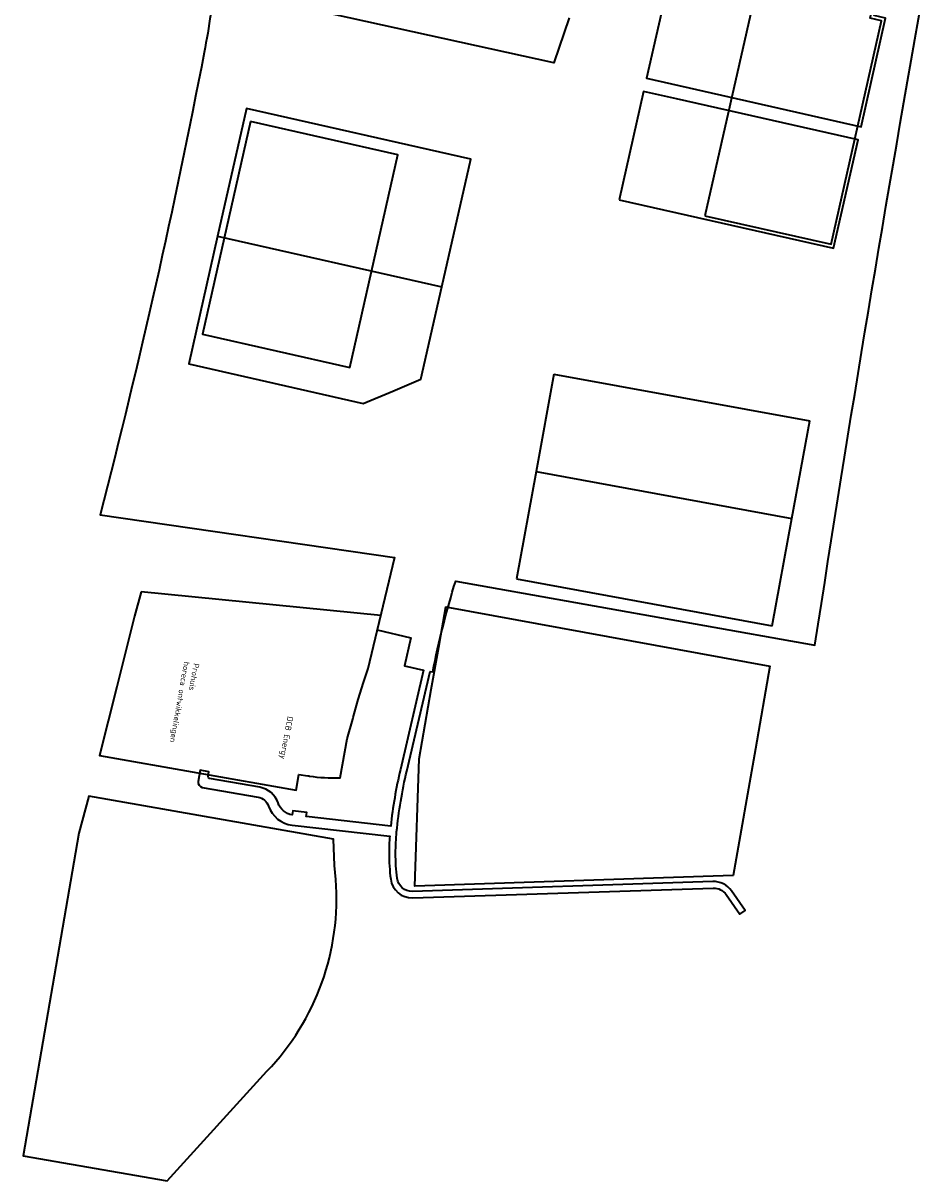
# Model space of a CAD drawing. Header units: metres. Extents: x 232744 to 233931, y 552844 to 554310.
# Tile 1 of 41: x 232864 to 233402, y 552905 to 553595. Entities that reach past the tile are written whole.
import ezdxf
from ezdxf.lldxf.tags import DXFTag

# ---------------------------------------------------------------- set-up
doc = ezdxf.new("R2010")
doc.units = ezdxf.units.M
doc.layers.add('X-XX-AL-T35', color=7, linetype='Continuous', lineweight=18)
doc.layers.add('X01_O_Gebouw', color=7, linetype='Continuous', lineweight=35)
doc.layers.add('X-XX-AL-WERKGRENS-G', color=1, linetype='KG-OG', lineweight=35, true_color=0xff0000)
doc.layers.add('X10_O_Kavelgrens', color=7, linetype='KG-PERCEEL', lineweight=35, true_color=0xbe00ff)
doc.styles.add('NLCS-ISO-ANNOTATIEF-T35', font='NLCS-ISO.ttf', dxfattribs={"height": 3.5})
doc.styles.get("Standard").update_dxf_attribs({"font": 'NLCS-ISO.ttf'})
doc.linetypes.add('KG-OG', pattern='A,5.5,-1.5,[2,NLCS.SHX,S=0.5,R=0,X=0,Y=0],-1.5', length=8.5)
tags = doc.linetypes.add('KG-PERCEEL', pattern='A,5.5,-2,["P",Standard,S=1.8,R=0,X=-0.5,Y=-0.9],-2,5.5,-2,[5,NLCS.SHX,S=0.75,R=0,X=0,Y=0],-2', length=19).pattern_tags.tags
tags[6] = DXFTag(74, 10)

msp = doc.modelspace()

# ---------------------------------------------------------------- linework, layer by layer
at = {"layer": 'X-XX-AL-WERKGRENS-G', "ltscale": 2, "flags": 128}
msp.add_lwpolyline([(233024.48, 553123.19, -0.272027), (233016.01, 553130.44, 0.272803), (233005.19, 553139.67), (232975.17, 553144.94, -0.414213), (232974.35, 553146.1), (232974.84, 553148.87), (232969.64, 553149.79), (232968.46, 553143.07, 0.414213), (232970.9, 553139.6), (233004.16, 553133.76, -0.272803), (233010.34, 553128.49, 0.2892), (233024.49, 553117.13), (233082.57, 553110.54, 0.018852), (233082.18, 553100.39, 0.032341), (233083.15, 553084.96, 0.386613), (233096.27, 553073.79), (233275.27, 553079.65, -0.254086), (233283.12, 553075.71), (233291.25, 553064.04), (233294.45, 553066.27), (233286.32, 553077.94, 0.254086), (233275.14, 553083.54), (233096.14, 553077.69, -0.386613), (233087.02, 553085.45, -0.032341), (233086.08, 553100.39, -0.024313), (233086.71, 553113.09, -0.032772), (233092.73, 553149.36), (233106.6, 553208.69), (233108.18, 553208.4, -0.024851), (233121.88, 553262.51), (233335.98, 553224.26, -0.005966), (233402.12, 553622.22, 0.031079), (233415.39, 553737.64), (233416.81, 553763.66), (233418.42, 553788.61, 0.012576), (233418.98, 553822.41), (233417.05, 553969.67), (233344.32, 553969.67), (233344.32, 553983.63), (233329.66, 553983.63), (233329.66, 553994.16), (233323.82, 553993.98), (233324.87, 554038.5), (233325.2, 554055.17), (233325.67, 554072.42), (233325.81, 554093.02), (233326.49, 554155.8), (233350.64, 554158.62), (233349.07, 554205.89), (233356.22, 554210.15), (233383.15, 554209.74), (233383.16, 554208.89), (233413.16, 554212.53), (233413.16, 554211.83), (233415.35, 554212.07), (233415.35, 554210.36), (233420.87, 554211.08), (233422.02, 554201.96), (233422.66, 554192.48), (233422.96, 554180.54), (233423.38, 554164.14), (233424.04, 554162.27), (233425.39, 554161.59), (233425.86, 554161.55), (233442.67, 554161.68), (233443.19, 554111.16), (233443.56, 554075.29), (233443.85, 554047.29), (233444.06, 554026.06), (233440.6, 554026.03), (233440.63, 554023.17), (233440.8, 554020.76), (233440.89, 554003.69), (233440.89, 553987.66), (233443.74, 553987.45), (233466.5, 553985.81), (233492.53, 553984.54), (233497.04, 553984.25), (233503.12, 553983.84), (233505.11, 553983.72), (233504.52, 553973.32), (233510.46, 553972.98, 0.051904), (233523.4, 553973.38), (233533.57, 553974.76), (233533.57, 553986.48), (233530.55, 553986.06, -0.452391), (233527.14, 553989), (233525.81, 554137.3), (233531.45, 554139.71), (233525.65, 554155.29), (233525.38, 554185.92, -0.455336), (233526.51, 554186.92, 0.452642), (233527.64, 554187.91), (233527.64, 554191.35), (233526.13, 554191.35, -0.357083), (233525.32, 554192.33), (233525.07, 554220.23, -0.416834), (233527.07, 554222.25), (233528.65, 554222.25), (233528.65, 554228.08), (233462.93, 554242.91), (233453.35, 554257.15), (233457.73, 554276.57), (233441.59, 554280.17, -0.108247), (233440.23, 554280.95), (233439.92, 554309.67), (233422.11, 554309.56), (233422.12, 554297.39), (233421.83, 554287.07), (233420.65, 554277.78), (233419.85, 554272.82), (233416.62, 554273.35), (233408.15, 554274.71, 0.31413), (233400.37, 554284.6), (233363.49, 554295.82, 0.028494), (233357.96, 554297.16, 0.101549), (233214.5, 554294.13, 0.054333), (233147.64, 554272.34, 0.265957), (232972.19, 554028.27, 0.035132), (232977.38, 553887.31, -0.051071), (232978.7, 553623.45, -0.023312), (232972.02, 553577.33, -0.015547), (232910.02, 553301.89), (233085.34, 553276.51), (233075.18, 553233.38), (233095.22, 553228.69), (233091.3, 553212.09), (233102.77, 553209.41), (233088.93, 553150.25, 0.030082), (233083.15, 553116.51), (233032.82, 553122.23), (233033.1, 553124.71), (233024.76, 553125.66), (233024.47, 553123.17)], format="xyb", close=True, dxfattribs=at)
at = {"layer": 'X01_O_Gebouw', "flags": 128}
msp.add_lwpolyline([(233270.45, 553480.04), (233345.56, 553463.07), (233375.64, 553596.22), (233368.81, 553597.76), (233401.54, 553742.61), (233340.09, 553756.49), (233307.36, 553611.65), (233300.53, 553613.19)], close=True, dxfattribs=at)
at = {"layer": 'X01_O_Gebouw'}
msp.add_lwpolyline([(232999.56, 553536.26), (232970.91, 553409.46), (233058.73, 553389.63), (233087.35, 553516.44), (232999.56, 553536.26)], dxfattribs=at)
at = {"layer": 'X10_O_Kavelgrens'}
for p, q in [((232980, 553467.89), (233113.64, 553437.71)), ((233180.38, 553385.75), (233169.76, 553327.71)), ((233180.38, 553385.75), (233332.85, 553357.84)), ((233322.22, 553299.81), (233332.85, 553357.84)), ((233169.76, 553327.71), (233322.22, 553299.81)), ((233310.52, 553235.87), (233322.22, 553299.81)), ((233158.05, 553263.77), (233310.52, 553235.87))]:
    msp.add_line(p, q, dxfattribs=at)
at = {"layer": 'X10_O_Kavelgrens', "flags": 128}
msp.add_lwpolyline([(233403.93, 553744.12), (233297.6, 553768.15), (233264.89, 553623.31), (233250.25, 553626.6), (233235.65, 553561.98), (233363.43, 553533.11), (233378.03, 553597.73), (233371.2, 553599.27)], close=True, dxfattribs=at)
for points in [[(233189.54, 553597.91), (233180.45, 553571.13), (233012.31, 553608.02), (233032.62, 553700.83)], [(233219.29, 553489.55), (233347.07, 553460.68), (233361.67, 553525.3), (233253.4, 553549.77), (233233.89, 553554.17), (233219.29, 553489.55)], [(233113.64, 553437.71), (233130.82, 553513.8), (232997.18, 553543.97), (232980, 553467.89)], [(232980, 553467.89), (232962.82, 553391.8), (233066.83, 553368.32), (233084.44, 553375.68), (233101.21, 553382.68), (233113.64, 553437.71)], [(233169.76, 553327.71), (233158.05, 553263.77)], [(233100.1, 553156.66), (233107.33, 553197.83), (233111.78, 553223.2), (233112.99, 553230.11), (233115.97, 553247.08), (233309.17, 553211.72), (233300.5, 553162.47), (233287.22, 553087.09), (233097.56, 553080.86), (233100.1, 553156.66)], [(233077.2, 553241.93), (233077.21, 553241.97)]]:
    msp.add_lwpolyline(points, dxfattribs=at)
msp.add_lwpolyline([(232934.37, 553256.12), (232930.47, 553241.59), (232919.87, 553199.41), (232909.59, 553158.59), (233026.88, 553138), (233028.5, 553147.37), (233033.74, 553146.47, 0.002727), (233034.82, 553146.31, 0.044432), (233052.53, 553145.35, 0.00115), (233052.99, 553145.37), (233057.25, 553168.55), (233060.51, 553180.22), (233060.74, 553181.13), (233063.78, 553191.91), (233066.96, 553202.13), (233069.76, 553210.36), (233077.2, 553241.93), (232934.37, 553256.12)], format="xyb", dxfattribs=at)
msp.add_lwpolyline([(233009.41, 552970.55, 0.214756), (233050.41, 553084.77), (233049.59, 553093.13), (233049.16, 553108.7), (232903.28, 553134.47), (232897.31, 553112.31), (232864.13, 552920.18), (232950.02, 552905.26)], format="xyb", close=True, dxfattribs=at)

# ---------------------------------------------------------------- texts
at = {"layer": 'X-XX-AL-T35', "char_height": 3.5, "attachment_point": 1, "rotation": 260, "style": 'NLCS-ISO-ANNOTATIEF-T35'}
for s, width, insert in [('Prohuis \\Phoreca ontwikkelingen', 48.8155, (232969.17, 553213.11)), ('DCB Energy', 27.1111, (233025.12, 553181.53))]:
    msp.add_mtext_dynamic_manual_height_columns(s, width=width, gutter_width=17.5, heights=[0], dxfattribs=dict(at, insert=insert))

doc.saveas('drawing.dxf')
